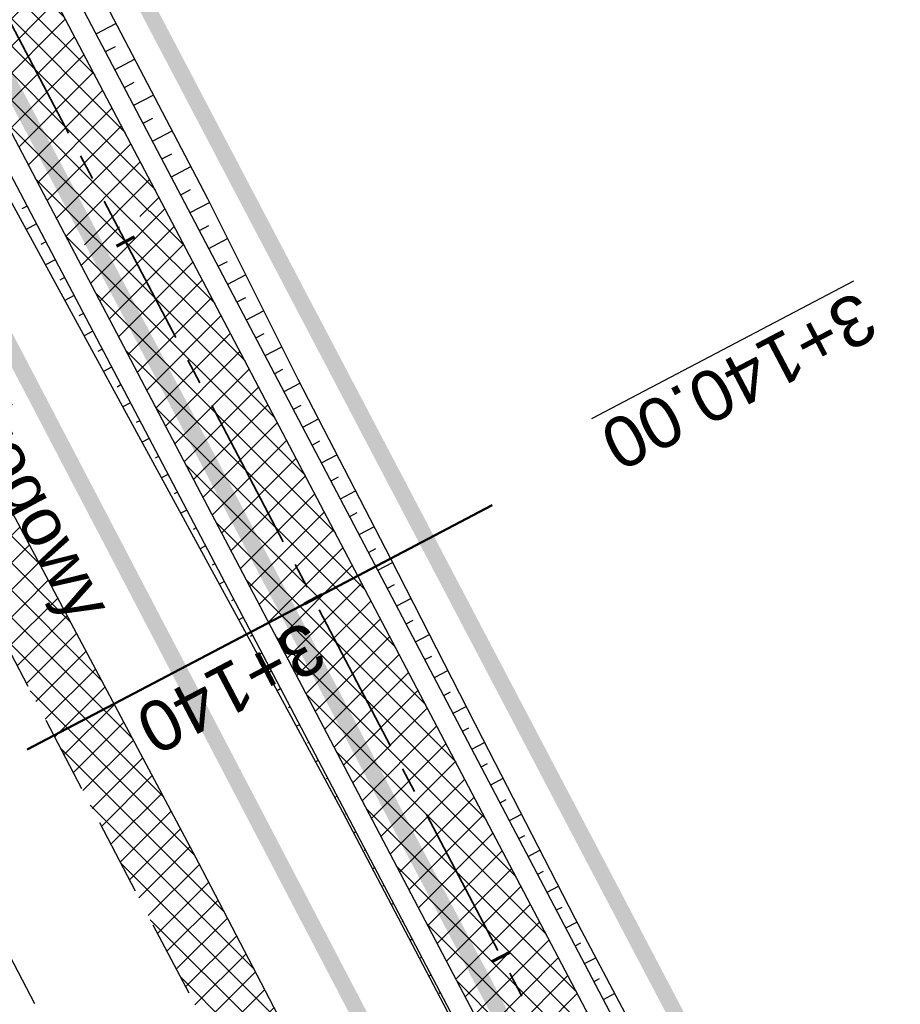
# Model space of a CAD drawing. Header units: metres. Extents: x 7529682 to 7533711, y 5721195 to 5727842.
# Tile 92 of 232: x 7531172 to 7531194, y 5725016 to 5725040. Entities that reach past the tile are written whole.
import ezdxf

# ---------------------------------------------------------------- set-up
doc = ezdxf.new("R2010")
doc.units = ezdxf.units.M
for name, pattern in [('817-dzialki-09-05-04$0$HIDDEN', [0.375, 0.25, -0.125]), ('ACAD_ISO05W100', [33, 24, -3, 0, -3, 0, -3]), ('CENTER', [50.800000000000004, 31.75, -6.35, 6.35, -6.35]), ('CENTER2', [28.575000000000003, 19.05, -3.175, 3.175, -3.175]), ('HIDDEN', [9.524999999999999, 6.35, -3.175])]:
    doc.linetypes.add(name, pattern=pattern)
for name, color, linetype in [('C-DROGI-SYTUACJA', 7, 'Continuous'), ('C-DROGI-SYTUACJA-ETYKIETY', 7, 'Continuous'), ('D-hatch-pobocza', 131, 'Continuous'), ('D-pobocza', 60, 'Continuous'), ('D-rowy', 160, 'Continuous'), ('D-skarpa', 2, 'Continuous'), ('D-skarpa-kreskowanie', 2, 'Continuous')]:
    doc.layers.add(name, color=color, linetype=linetype)
for name, color, linetype, lineweight, true_color in [('D-hatch-ciag-pieszo-rowerowy', 7, 'Continuous', 13, 0xff9f80), ('D-LR-etap-III', 7, '817-dzialki-09-05-04$0$HIDDEN', 50, 0x00008f), ('D-przekroje-pop', 7, 'Continuous', 50, 0x000099)]:
    doc.layers.add(name, color=color, linetype=linetype, lineweight=lineweight, true_color=true_color)
for name, color, linetype, lineweight in [('D-krawędzie', 3, 'Continuous', 30), ('D-obrzeża', 2, 'Continuous', 30), ('D-opisy', 2, 'Continuous', 30), ('D-oś', 10, 'CENTER', 30), ('D-pas-drogowy', 7, 'ACAD_ISO05W100', 50)]:
    doc.layers.add(name, color=color, linetype=linetype, lineweight=lineweight)
doc.layers.add('poprzeczki', color=7, linetype='Continuous', true_color=0x0000c7)
doc.styles.get("Standard").update_dxf_attribs({"font": 'arial.ttf'})
pattern_1 = [(45, (0, 0), (-0.3367596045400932, 0.3367596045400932), []), (135, (0, 0), (-0.3367596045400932, -0.3367596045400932), [])]

# ---------------------------------------------------------------- blocks, each defined once
blk = doc.blocks.new('AeccTickLine')
at = {"color": 0, "linetype": 'ByBlock', "lineweight": -2}
blk.add_line((0, 1), (-3.673819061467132e-16, -1), dxfattribs=at)

msp = doc.modelspace()

# ---------------------------------------------------------------- hatches: boundary and pattern name
at = {"layer": 'D-hatch-ciag-pieszo-rowerowy'}
h = msp.add_hatch(dxfattribs=at)
h.set_pattern_fill('ANSI37', color=256, scale=0.15, style=0)
h.set_pattern_definition(pattern_1)
h.paths.add_polyline_path([(7531169.100428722, 5725048.502816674), (7531168.869388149, 5725049.591883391), (7531167.638483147, 5725049.370742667), (7531167.914945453, 5725048.067569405, 0.06878949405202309), (7531170.704411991, 5725040.339745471), (7531173.776119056, 5725034.493482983), (7531174.890413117, 5725035.063838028), (7531171.889509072, 5725040.775727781, -0.06878254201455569)])
h.paths.add_polyline_path([(7531170.288801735, 5725048.924442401), (7531170.100293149, 5725049.813024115), (7531168.869388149, 5725049.591883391), (7531169.100428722, 5725048.502816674, 0.0687825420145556), (7531171.889509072, 5725040.775727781), (7531174.890413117, 5725035.063838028), (7531176.001662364, 5725035.632634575), (7531173.078268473, 5725041.196618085, -0.06878949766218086)])
h = msp.add_hatch(dxfattribs=at)
h.set_pattern_fill('ANSI37', color=256, scale=0.15, style=0)
h.set_pattern_definition([(45, (0.8853450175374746, 0.4649341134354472), (-0.3367596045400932, 0.3367596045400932), []), (135, (0.8853450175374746, 0.4649341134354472), (-0.3367596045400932, -0.3367596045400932), [])])
h.paths.add_polyline_path([(7531176.001662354, 5725035.63263457), (7531173.776119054, 5725034.493482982), (7531202.515371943, 5724979.795162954), (7531233.695975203, 5724920.949650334), (7531258.824090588, 5724873.473403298), (7531292.224994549, 5724809.507396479), (7531303.703463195, 5724787.477282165), (7531306.469608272, 5724787.578715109), (7531294.441068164, 5724810.664555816), (7531261.036940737, 5724874.63673589), (7531235.905024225, 5724922.120164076), (7531204.726462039, 5724980.961824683)])
at = {"layer": 'D-hatch-pobocza'}
h = msp.add_hatch(dxfattribs=at)
h.set_pattern_fill('ANSI37', color=256, scale=0.15, style=0)
h.set_pattern_definition(pattern_1)
h.paths.add_polyline_path([(7531224.12, 5724929.62), (7531213.15, 5724949.98), (7531200.73, 5724973.91), (7531188.83, 5724996.41), (7531176.889999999, 5725019.33), (7531166.91, 5725038.07), (7531158.980160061, 5725054.059290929), (7531158.14196267, 5725051.386259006), (7531167.380094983, 5725033.766927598), (7531197.164745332, 5724976.987689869), (7531228.151004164, 5724918.034426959), (7531253.152837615, 5724870.491119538), (7531286.7961686, 5724806.653565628), (7531296.234606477, 5724788.675232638), (7531298.77605959, 5724787.517560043), (7531278.139999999, 5724826.49), (7531263.88, 5724853.83), (7531259.009999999, 5724862.85), (7531247.509999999, 5724884.88), (7531235.21, 5724908.21)])

# ---------------------------------------------------------------- linework, layer by layer
at = {"layer": 'C-DROGI-SYTUACJA', "color": 10, "linetype": 'CENTER2', "lineweight": 35, "ltscale": 0.2}
msp.add_lwpolyline([(7531154.313313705, 5725078.4002911, -0.06893621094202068), (7531156.868938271, 5725074.829562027), (7531166.993104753, 5725055.549823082, -0.06873154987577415), (7531168.47910387, 5725051.431584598), (7531169.100428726, 5725048.502816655, 0.0687825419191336), (7531171.889509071, 5725040.775727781), (7531203.620916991, 5724980.378493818), (7531234.800499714, 5724921.534907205), (7531259.930515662, 5724874.055069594), (7531293.333031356, 5724810.085976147), (7531313.159872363, 5724772.033203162), (7531341.528881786, 5724719.923105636, -0.009023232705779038), (7531346.533284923, 5724710.322073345), (7531363.734853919, 5724675.815312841), (7531380.064961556, 5724644.822693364), (7531398.584264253, 5724609.362510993), (7531424.896642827, 5724559.228182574), (7531446.141834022, 5724518.960513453), (7531474.815809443, 5724464.451899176), (7531498.201389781, 5724419.897359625)], format="xyb", dxfattribs=at)
at = {"layer": 'D-krawędzie', "linetype": 'HIDDEN', "ltscale": 0.3, "flags": 128}
msp.add_lwpolyline([(7530572.009999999, 5726166.06), (7530620.380949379, 5726072.761487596), (7530641.555222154, 5726032.007915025), (7530660.960861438, 5725995.070069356), (7530689.128213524, 5725941.540167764), (7530707.335918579, 5725907.031820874), (7530725.255781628, 5725873.092686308), (7530743.969545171, 5725837.653904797), (7530770.526708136, 5725787.119408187), (7530787.864146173, 5725754.266918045), (7530809.897571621, 5725712.541613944), (7530824.739035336, 5725684.389287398), (7530840.856259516, 5725653.693092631), (7530860.675070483, 5725616.154465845), (7530865.283000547, 5725607.394015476), (7530878.050274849, 5725583.079962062), (7530918.171722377, 5725507.178125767), (7530950.162943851, 5725446.305402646), (7530993.419108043, 5725364.264712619), (7531022.766433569, 5725308.719304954), (7531053.80955549, 5725249.872416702), (7531081.165622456, 5725197.874670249), (7531103.902359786, 5725154.540603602), (7531128.123220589, 5725108.448161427), (7531149.3, 5725068.249999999), (7531167.380094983, 5725033.766927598), (7531197.164745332, 5724976.987689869), (7531228.151004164, 5724918.034426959), (7531253.152837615, 5724870.491119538), (7531286.7961686, 5724806.653565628), (7531306.739858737, 5724768.664832), (7531335.094443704, 5724714.652299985), (7531357.3191504, 5724672.438740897), (7531373.644908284, 5724641.454376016), (7531392.161870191, 5724605.998675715), (7531418.480331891, 5724555.852756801), (7531439.726902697, 5724515.582472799), (7531468.399107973, 5724461.077223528), (7531491.782023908, 5724416.527754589), (7531531.990296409, 5724339.832565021), (7531557.226635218, 5724291.658956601), (7531569.851546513, 5724267.577443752), (7531591.375556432, 5724226.547822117), (7531610.003879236, 5724191.103071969), (7531616.882991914, 5724177.998849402), (7531629.984986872, 5724153.025496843), (7531641.006768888, 5724132.021778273), (7531664.906257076, 5724087.616922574), (7531677.64401952, 5724064.785715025), (7531683.112433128, 5724054.988140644), (7531686.752875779, 5724048.180044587), (7531695.447538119, 5724031.696667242), (7531703.748818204, 5724015.917210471), (7531709.214143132, 5724005.513965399), (7531719.388607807, 5723986.14687362), (7531726.295217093, 5723973.000144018), (7531732.740794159, 5723960.735633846), (7531735.13, 5723956.19)], dxfattribs=at)
at = {"layer": 'D-LR-etap-III', "ltscale": 10, "flags": 128}
msp.add_lwpolyline([(7531750.474471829, 5723895.103125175, 0.4, 0.4, 0), (7531750.505, 5723895.13, 0.4, 0.4, 0), (7531682.71, 5724022.92, 0.4, 0.4, 0), (7531619.177023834, 5724147.203692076, 0.4, 0.4, 0), (7531592.308960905, 5724198.48863389, 0.4, 0.4, 0), (7531553.263875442, 5724272.918564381, 0.4, 0.4, 0), (7531504.019999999, 5724366.79, 0.4, 0.4, 0), (7531482.09, 5724407.62, 0.4, 0.4, 0), (7531412.350402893, 5724541.182759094, 0.4, 0.4, 0), (7531388.463669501, 5724586.929768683, 0.4, 0.4, 0), (7531345.12, 5724669.94, 0.4, 0.4, 0), (7531127.66, 5725081.67, 0.4, 0.4, 0), (7531059.253139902, 5725211.040795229, 0.4, 0.4, 0), (7531008.007244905, 5725307.953830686, 0.4, 0.4, 0), (7530964.181635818, 5725390.835555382, 0.4, 0.4, 0), (7530914.557354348, 5725484.683561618, 0.4, 0.4, 0), (7530865.243241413, 5725577.493975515, 0.4, 0.4, 0), (7530840.085257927, 5725624.058651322, 0.4, 0.4, 0), (7530802.559525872, 5725694.924584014, 0.4, 0.4, 0), (7530755.54, 5725787.51, 0.4, 0.4, 0), (7530708.717810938, 5725876.303221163, 0.4, 0.4, 0), (7530695.12, 5725902.09, 0.4, 0.4, 0), (7530642.91397006, 5726001.07839487, 0.4, 0.4, 0), (7530634.934723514, 5726016.146615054, 0.4, 0.4, 0), (7530610.820000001, 5726061.929999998, 0.4, 0.4, 0), (7530610.820000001, 5726061.929999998, 0.4, 0.4, 0), (7530607.21, 5726063.51, 0.4, 0.4, 0), (7530597.42, 5726080.68, 0.4, 0.4, 0), (7530591.16, 5726088.44, 0.4, 0.4, 0), (7530581.28, 5726107.21, 0.4, 0.4, 0), (7530571.29, 5726130.56, 0.4, 0.4, 0), (7530549.554994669, 5726171.527317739, 0.4, 0.4, 0), (7530531.014309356, 5726206.473807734, 0.4, 0.4, 0), (7530516.461208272, 5726236.016618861, 0.4, 0.4, 0), (7530500.798929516, 5726266.141265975, 0.4, 0.4, 0), (7530491.349999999, 5726283.94, 0.4, 0.4, 0), (7530482.4, 5726303.41, 0.4, 0.4, 0), (7530482.4, 5726303.41, 0.4, 0.4, 0), (7530450.41, 5726357.28, 0.4, 0.4, 0), (7530397.759396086, 5726458.499907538, 0.4, 0.4, 0), (7530334.707815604, 5726583.664702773, 0.4, 0.4, 0), (7530303.939274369, 5726645.167943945, 0.4, 0.4, 0), (7530300.509779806, 5726651.777515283, 0.4, 0.4, 0), (7530289.213532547, 5726671.966724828, 0.4, 0.4, 0), (7530281.54, 5726685.57, 0.4, 0.4, 0), (7530261.37085633, 5726724.163374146, 0.4, 0.4, 0), (7530254.03, 5726738.21, 0.4, 0.4, 0), (7530197.219999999, 5726845.06, 0.4, 0.4, 0), (7530194.71, 5726849.15, 0.4, 0.4, 0), (7530195.92, 5726850.75, 0.4, 0.4, 0), (7530170.546669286, 5726892.961489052, 0.4, 0.4, 0), (7530143.174718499, 5726945.065838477, 0.4, 0.4, 0), (7530105.059999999, 5727018.32, 0.4, 0.4, 0), (7530100.059999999, 5727027.16, 0.4, 0.4, 0), (7530062.318670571, 5727099.625398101, 0.4, 0.4, 0), (7530015.378537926, 5727189.420463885, 0.4, 0.4, 0), (7529983.207960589, 5727250.206596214, 0.4, 0.4, 0), (7529953.284293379, 5727306.74720398, 0.4, 0.4, 0), (7529900.67053443, 5727406.15903814, 0.4, 0.4, 0), (7529890.630239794, 5727425.131178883, 0.4, 0.4, 0), (7529875.155383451, 5727454.426350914, 0.4, 0.4, 0), (7529857.560096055, 5727487.787346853, 0.4, 0.4, 0), (7529835.194401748, 5727530.19312405, 0.4, 0.4, 0), (7529811.740544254, 5727574.662079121, 0.4, 0.4, 0), (7529792.101859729, 5727611.922638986, 0.4, 0.4, 0), (7529768.066117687, 5727657.469613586, 0.4, 0.4, 0), (7529755.210566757, 5727682.131373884, 0.4, 0.4, 0), (7529753.309999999, 5727681.13, 0.4, 0.4, 0), (7529739.21, 5727707.77, 0.4, 0.4, 0), (7529735.394745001, 5727711.251990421, 0.4, 0.4, 0), (7529725.42, 5727730.2, 0.4, 0.4, 0), (7529723.55, 5727729.88, 0.4, 0.4, 0), (7529695.566668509, 5727782.932080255, 0.4, 0.4, 0), (7529717.67971874, 5727794.024357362, 0.4, 0.4, 0), (7529736.274870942, 5727758.647400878, 0.4, 0.4, 0), (7529736.274870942, 5727758.647400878, 0.4, 0.4, 0), (7529744.511003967, 5727750.406106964, 0.4, 0.4, 0), (7529744.511003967, 5727750.406106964, 0.4, 0.4, 0), (7529750.282568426, 5727738.549848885, 0.4, 0.4, 0), (7529777.108510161, 5727687.569424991, 0.4, 0.4, 0), (7529796.51537536, 5727651.329932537, 0.4, 0.4, 0), (7529814.937945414, 5727616.793170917, 0.4, 0.4, 0), (7529839.006722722, 5727572.303976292, 0.4, 0.4, 0), (7529860.617626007, 5727532.509108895, 0.4, 0.4, 0), (7529882.348967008, 5727491.504261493, 0.4, 0.4, 0), (7529904.865139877, 5727449.096370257, 0.4, 0.4, 0), (7529920.747384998, 5727418.884773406, 0.4, 0.4, 0), (7529946.676504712, 5727368.547487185, 0.4, 0.4, 0), (7529972.024701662, 5727320.573310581, 0.4, 0.4, 0), (7529987.740014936, 5727290.153392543, 0.4, 0.4, 0), (7529996.497385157, 5727273.661630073, 0.4, 0.4, 0), (7530017.541471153, 5727234.202689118, 0.4, 0.4, 0), (7530033.053657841, 5727204.864166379, 0.4, 0.4, 0), (7530051.622983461, 5727170.222745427, 0.4, 0.4, 0), (7530069.276612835, 5727137.015751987, 0.4, 0.4, 0), (7530089.385386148, 5727097.533639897, 0.4, 0.4, 0), (7530109.712512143, 5727060.746615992, 0.4, 0.4, 0), (7530136.769722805, 5727011.640131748, 0.4, 0.4, 0), (7530162.446686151, 5726962.743777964, 0.4, 0.4, 0), (7530187.674104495, 5726916.992101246, 0.4, 0.4, 0), (7530207.820739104, 5726879.335323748, 0.4, 0.4, 0), (7530230.625609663, 5726834.518686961, 0.4, 0.4, 0), (7530262.288093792, 5726776.61832811, 0.4, 0.4, 0), (7530277.509672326, 5726760.213143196, 0.4, 0.4, 0), (7530286.036865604, 5726744.106684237, 0.4, 0.4, 0), (7530288.097472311, 5726735.884066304, 0.4, 0.4, 0), (7530290.393870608, 5726725.046963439, 0.4, 0.4, 0), (7530296.17664807, 5726713.582980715, 0.4, 0.4, 0), (7530302.726195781, 5726701.18226779, 0.4, 0.4, 0), (7530325.685047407, 5726657.466383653, 0.4, 0.4, 0), (7530343.243978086, 5726623.648592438, 0.4, 0.4, 0), (7530360.229820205, 5726591.746871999, 0.4, 0.4, 0), (7530383.20855044, 5726548.059469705, 0.4, 0.4, 0), (7530406.017875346, 5726503.605514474, 0.4, 0.4, 0), (7530427.464919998, 5726462.620289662, 0.4, 0.4, 0), (7530447.9278544, 5726424.388014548, 0.4, 0.4, 0), (7530471.126878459, 5726379.920667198, 0.4, 0.4, 0), (7530490.501003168, 5726343.033350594, 0.4, 0.4, 0), (7530509.499458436, 5726306.733076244, 0.4, 0.4, 0), (7530529.890269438, 5726267.244072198, 0.4, 0.4, 0), (7530543.852446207, 5726238.990319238, 0.4, 0.4, 0), (7530554.808897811, 5726218.943990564, 0.4, 0.4, 0), (7530559.027108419, 5726212.223286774, 0.4, 0.4, 0), (7530563.060988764, 5726206.409670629, 0.4, 0.4, 0), (7530566.93354971, 5726200.463543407, 0.4, 0.4, 0), (7530569.771022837, 5726194.901501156, 0.4, 0.4, 0), (7530571.47319415, 5726191.282350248, 0.4, 0.4, 0), (7530572.839142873, 5726188.024533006, 0.4, 0.4, 0), (7530575.295071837, 5726182.034664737, 0.4, 0.4, 0), (7530579.736851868, 5726173.306070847, 0.4, 0.4, 0), (7530583.3, 5726167.41, 0.4, 0.4, 0), (7530593.4, 5726163.33, 0.4, 0.4, 0), (7530598.618375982, 5726155.264489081, 0.4, 0.4, 0), (7530608.258304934, 5726140.497132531, 0.4, 0.4, 0), (7530603.269999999, 5726136.83, 0.4, 0.4, 0), (7530606.53, 5726131.84, 0.4, 0.4, 0), (7530604.239057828, 5726124.21679044, 0.4, 0.4, 0), (7530605.847136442, 5726121.630127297, 0.4, 0.4, 0), (7530608.971611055, 5726116.164124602, 0.4, 0.4, 0), (7530618.114293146, 5726097.791111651, 0.4, 0.4, 0), (7530651.213125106, 5726034.959524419, 0.4, 0.4, 0), (7530670.243741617, 5725998.61095082, 0.4, 0.4, 0), (7530698.075474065, 5725945.952624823, 0.4, 0.4, 0), (7530716.505955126, 5725911.3051464, 0.4, 0.4, 0), (7530735.223454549, 5725875.667401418, 0.4, 0.4, 0), (7530752.504235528, 5725842.154920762, 0.4, 0.4, 0), (7530778.310652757, 5725793.501254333, 0.4, 0.4, 0), (7530797.499961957, 5725756.381811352, 0.4, 0.4, 0), (7530812.518974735, 5725728.28874362, 0.4, 0.4, 0), (7530820.039295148, 5725713.160404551, 0.4, 0.4, 0), (7530822.422446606, 5725710.193574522, 0.4, 0.4, 0), (7530833.154893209, 5725688.800634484, 0.4, 0.4, 0), (7530849.629354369, 5725656.158601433, 0.4, 0.4, 0), (7530867.98290276, 5725621.963939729, 0.4, 0.4, 0), (7530872.629809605, 5725612.88760475, 0.4, 0.4, 0), (7530880.354488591, 5725597.594500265, 0.4, 0.4, 0), (7530883.839446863, 5725593.389159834, 0.4, 0.4, 0), (7530891.782113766, 5725587.763349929, 0.4, 0.4, 0), (7530895.038670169, 5725584.280746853, 0.4, 0.4, 0), (7530897.033644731, 5725580.941110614, 0.4, 0.4, 0), (7530900.951646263, 5725579.945856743, 0.4, 0.4, 0), (7530904.80970798, 5725571.977328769, 0.4, 0.4, 0), (7530903.682362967, 5725568.566434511, 0.4, 0.4, 0), (7530908.900614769, 5725558.844845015, 0.4, 0.4, 0), (7530910.252030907, 5725545.671606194, 0.4, 0.4, 0), (7530912.872986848, 5725538.645543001, 0.4, 0.4, 0), (7530945.278171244, 5725478.464284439, 0.4, 0.4, 0), (7530959.692318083, 5725450.24628822, 0.4, 0.4, 0), (7531002.82670893, 5725368.192370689, 0.4, 0.4, 0), (7531044.703532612, 5725290.314293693, 0.4, 0.4, 0), (7531064.098839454, 5725253.212562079, 0.4, 0.4, 0), (7531083.010253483, 5725216.677517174, 0.4, 0.4, 0), (7531113.013137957, 5725158.465613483, 0.4, 0.4, 0), (7531137.364304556, 5725113.07076138, 0.4, 0.4, 0), (7531150.830830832, 5725086.711759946, 0.4, 0.4, 0), (7531159.745663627, 5725076.640848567, 0.4, 0.4, 0), (7531166.309999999, 5725074.58, 0.4, 0.4, 0), (7531172.29, 5725062.58, 0.4, 0.4, 0), (7531170.589828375, 5725055.605912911, 0.4, 0.4, 0), (7531173.732823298, 5725044.080706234, 0.4, 0.4, 0), (7531215.342008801, 5724964.859648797, 0.4, 0.4, 0), (7531238.054496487, 5724921.684649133, 0.4, 0.4, 0), (7531262.389821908, 5724875.282876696, 0.4, 0.4, 0), (7531295.587160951, 5724811.265731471, 0.4, 0.4, 0), (7531348.487908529, 5724712.362812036, 0.4, 0.4, 0), (7531363.740817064, 5724682.68394264, 0.4, 0.4, 0), (7531366.986905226, 5724675.865317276, 0.4, 0.4, 0), (7531382.541261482, 5724646.110625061, 0.4, 0.4, 0), (7531401.299165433, 5724610.874551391, 0.4, 0.4, 0), (7531428.964837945, 5724558.862274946, 0.4, 0.4, 0), (7531449.111202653, 5724520.397801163, 0.4, 0.4, 0), (7531477.292992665, 5724465.831467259, 0.4, 0.4, 0), (7531500.996290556, 5724421.112506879, 0.4, 0.4, 0), (7531512.121834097, 5724400.549045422, 0.4, 0.4, 0), (7531513.78163794, 5724396.757451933, 0.4, 0.4, 0), (7531526.32, 5724379.39, 0.4, 0.4, 0), (7531566.783642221, 5724302.73628205, 0.4, 0.4, 0), (7531578.579156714, 5724282.774819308, 0.4, 0.4, 0), (7531584.232619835, 5724273.111246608, 0.4, 0.4, 0), (7531590.109283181, 5724263.508189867, 0.4, 0.4, 0), (7531593.027899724, 5724258.771479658, 0.4, 0.4, 0), (7531595.711841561, 5724254.226824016, 0.4, 0.4, 0), (7531601.659976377, 5724243.898197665, 0.4, 0.4, 0), (7531606.097733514, 5724235.986407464, 0.4, 0.4, 0), (7531609.382207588, 5724230.799061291, 0.4, 0.4, 0), (7531611.580260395, 5724227.671180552, 0.4, 0.4, 0), (7531612.707802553, 5724225.86410867, 0.4, 0.4, 0), (7531618.665224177, 5724214.480919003, 0.4, 0.4, 0), (7531619.885522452, 5724212.333950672, 0.4, 0.4, 0), (7531620.931818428, 5724210.787064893, 0.4, 0.4, 0), (7531623.518605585, 5724207.111542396, 0.4, 0.4, 0), (7531626.143926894, 5724203.61306897, 0.4, 0.4, 0), (7531632.022984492, 5724196.485954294, 0.4, 0.4, 0), (7531653.949089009, 5724152.617641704, 0.4, 0.4, 0), (7531656.750690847, 5724143.103797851, 0.4, 0.4, 0), (7531659.61440691, 5724133.254504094, 0.4, 0.4, 0), (7531661.627147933, 5724128.646047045, 0.4, 0.4, 0.01093811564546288), (7531674.314987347, 5724101.43546424, 0.4, 0.4, 0), (7531685.137626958, 5724081.408252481, 0.4, 0.4, 0), (7531692.159945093, 5724066.277333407, 0.4, 0.4, 0), (7531699.662164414, 5724051.388120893, 0.4, 0.4, 0), (7531704.480624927, 5724040.808561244, 0.4, 0.4, 0), (7531704.480624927, 5724040.808561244, 0.4, 0.4, 0), (7531704.401251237, 5724037.368913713, 0.4, 0.4, 0), (7531720.383609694, 5724003.441317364, 0.4, 0.4, 0), (7531728.79890528, 5723986.206298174, 0.4, 0.4, 0), (7531733.237926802, 5723977.192631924, 0.4, 0.4, 0), (7531736.750027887, 5723969.505210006, 0.4, 0.4, 0), (7531737.336143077, 5723968.518916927, 0.4, 0.4, 0), (7531738.285051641, 5723967.699360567, 0.4, 0.4, 0), (7531742.180915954, 5723962.346428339, 0.4, 0.4, 0), (7531744.286141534, 5723958.615526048, 0.4, 0.4, 0), (7531755.393260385, 5723944.192617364, 0.4, 0.4, 0), (7531758.69, 5723936.76, 0.4, 0.4, 0), (7531780.08, 5723929.25, 0.4, 0.4, 0), (7531792.611989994, 5723906.337708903, 0.4, 0.4, 0), (7531792.611989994, 5723906.337708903, 0.4, 0.4, 0), (7531756.962094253, 5723883.055323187, 0.4, 0.4, 0), (7531750.46, 5723895.130000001, 0.4, 0.4, 0), (7531750.46, 5723895.130000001, 0, 0, 0)], format="xyseb", dxfattribs=at)
at = {"layer": 'D-obrzeża'}
for points in [[(7531306.469608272, 5724787.578715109), (7531294.441068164, 5724810.664555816), (7531261.036940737, 5724874.63673589), (7531235.905024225, 5724922.120164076), (7531204.726462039, 5724980.961824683), (7531173.078268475, 5725041.196618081, -0.06878949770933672), (7531170.288801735, 5725048.924442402), (7531169.644367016, 5725051.962144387, 0.06857369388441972), (7531168.255622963, 5725055.814645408), (7531166.709236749, 5725058.763974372, -0.2909904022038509), (7531166.888084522, 5725060.902702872), (7531168.105220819, 5725062.504529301)], [(7531162.547399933, 5725061.317843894), (7531165.881540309, 5725054.958839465, -0.06857369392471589), (7531167.270284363, 5725051.106338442), (7531167.914945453, 5725048.067569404, 0.06878949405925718), (7531170.704411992, 5725040.339745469), (7531202.515371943, 5724979.795162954), (7531233.695975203, 5724920.949650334), (7531258.824090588, 5724873.473403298), (7531292.224994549, 5724809.507396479), (7531312.052212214, 5724771.453899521), (7531340.423454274, 5724719.339022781, -0.009020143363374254), (7531345.426151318, 5724709.741280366), (7531362.628782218, 5724675.232985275), (7531378.958019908, 5724644.242016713), (7531397.476854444, 5724608.78273076), (7531423.790449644, 5724558.646084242), (7531445.035916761, 5724518.377892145), (7531473.709538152, 5724463.869950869), (7531497.094585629, 5724419.316425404), (7531505.905040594, 5724402.510940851, -0.03317121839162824), (7531508.586352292, 5724396.450655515), (7531511.248060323, 5724389.164100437)]]:
    msp.add_lwpolyline(points, format="xyb", dxfattribs=at)
at = {"layer": 'D-oś', "ltscale": 0.1}
msp.add_lwpolyline([(7531488.682972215, 5724414.901138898), (7531465.30154836, 5724459.447768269), (7531436.630334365, 5724513.951133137), (7531415.382990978, 5724554.222881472), (7531389.061122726, 5724604.375291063), (7531370.54547166, 5724639.828481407), (7531354.22214964, 5724670.808223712), (7531331.99647235, 5724713.023626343), (7531303.640952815, 5724767.037938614), (7531283.698553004, 5724805.024214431), (7531250.055061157, 5724868.862076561), (7531225.052886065, 5724916.406033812), (7531194.065303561, 5724975.361817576), (7531164.280332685, 5725032.141666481), (7531146.201824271, 5725066.621712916), (7531125.025790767, 5725106.818458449), (7531100.803065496, 5725152.914450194), (7531078.067230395, 5725196.24679728), (7531050.712974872, 5725248.241100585), (7531019.671816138, 5725307.084268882), (7530990.323090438, 5725362.632329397), (7530947.065833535, 5725444.675091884), (7530915.075467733, 5725505.546186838), (7530874.953735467, 5725581.448561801)], dxfattribs=at)
at = {"layer": 'D-pas-drogowy', "ltscale": 0.2, "flags": 128}
msp.add_lwpolyline([(7531633.018560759, 5724182.834272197, 0.4, 0.4, 0), (7531617.558899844, 5724211.608162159, 0.4, 0.4, 0), (7531566.783642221, 5724302.73628205, 0.4, 0.4, 0), (7531538.419082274, 5724356.469679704, 0.4, 0.4, 0), (7531526.32, 5724379.39, 0.4, 0.4, 0), (7531516.102085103, 5724393.607319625, 0.4, 0.4, 0.001485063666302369), (7531513.78037409, 5724396.837773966, 0.4, 0.4, 0), (7531501.87, 5724413.41, 0.4, 0.4, 0), (7531474.926107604, 5724464.507896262, 0.4, 0.4, 0), (7531446.200436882, 5724518.992313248, 0.4, 0.4, 0), (7531424.962185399, 5724559.262257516, 0.4, 0.4, 0), (7531398.444460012, 5724609.565801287, 0.4, 0.4, 0), (7531379.647455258, 5724645.216004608, 0.4, 0.4, 0), (7531365.23, 5724672.56, 0.4, 0.4, 0), (7531341.305752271, 5724717.915356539, 0.4, 0.4, 0), (7531312.899996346, 5724771.788898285, 0.4, 0.4, 0), (7531292.590923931, 5724810.306502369, 0.4, 0.4, 0), (7531259.391619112, 5724873.271351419, 0.4, 0.4, 0), (7531233.740401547, 5724921.922582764, 0.4, 0.4, 0), (7531203.072738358, 5724980.092044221, 0.4, 0.4, 0), (7531173.471398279, 5725036.225177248, 0.4, 0.4, 0), (7531168.269999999, 5725046.09, 0.4, 0.4, 0), (7531172.29, 5725062.58, 0.4, 0.4, 0), (7531166.309999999, 5725074.58, 0.4, 0.4, 0), (7531150.32, 5725079.6, 0.4, 0.4, 0), (7531141.5, 5725096.43, 0.4, 0.4, 0), (7531109.311735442, 5725157.814415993, 0.4, 0.4, 0), (7531086.641300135, 5725201.047918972, 0.4, 0.4, 0), (7531059.198258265, 5725253.383662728, 0.4, 0.4, 0), (7531028.206828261, 5725312.48946212, 0.4, 0.4, 0), (7530999.104694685, 5725367.990143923, 0.4, 0.4, 0), (7530956.247527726, 5725449.724815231, 0.4, 0.4, 0), (7530924.397774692, 5725510.463768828, 0.4, 0.4, 0), (7530897.509999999, 5725561.74, 0.4, 0.4, 0), (7530894.46, 5725566.14, 0.4, 0.4, 0), (7530892.16, 5725570.49, 0.4, 0.4, 0), (7530869.362688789, 5725613.307018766, 0.4, 0.4, 0), (7530861.693971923, 5725627.704613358, 0.4, 0.4, 0), (7530852.74, 5725644.52, 0.4, 0.4, 0), (7530831.509999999, 5725684.2, 0.4, 0.4, 0), (7530811.13, 5725722.52, 0.4, 0.4, 0), (7530792.3476413, 5725757.940652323, 0.4, 0.4, 0), (7530768.03, 5725803.8, 0.4, 0.4, 0), (7530748.768542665, 5725840.178507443, 0.4, 0.4, 0), (7530727.7, 5725879.97, 0.4, 0.4, 0), (7530712.0981582, 5725909.54523909, 0.4, 0.4, 0), (7530693.644105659, 5725944.645156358, 0.4, 0.4, 0), (7530665.702224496, 5725997.538976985, 0.4, 0.4, 0), (7530641.759999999, 5726042.88, 0.4, 0.4, 0), (7530616.5, 5726091.48, 0.4, 0.4, 0), (7530604.628439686, 5726114.319880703, 0.4, 0.4, -0.007762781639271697), (7530602.5, 5726118.43, 0.4, 0.4, 0), (7530603.992037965, 5726123.394821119, 0.4, 0.4, 0), (7530606.53, 5726131.84, 0.4, 0.4, 0), (7530603.269999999, 5726136.83, 0.4, 0.4, 0), (7530593.775620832, 5726151.368713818, 0.4, 0.4, 0), (7530590.202637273, 5726156.84001263, 0.4, 0.4, 0), (7530583.3, 5726167.41, 0.4, 0.4, 0), (7530580.578343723, 5726170.427567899, 0.4, 0.4, 0), (7530575.849999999, 5726175.67, 0.4, 0.4, 0), (7530569.009999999, 5726186.66, 0.4, 0.4, 0), (7530562.555322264, 5726199.189409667, 0.4, 0.4, 0), (7530555.67, 5726211.39, 0.4, 0.4, 0), (7530548.29, 5726224.23, 0.4, 0.4, 0), (7530540.58, 5726237.71, 0.4, 0.4, 0), (7530532.679999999, 5726252.65, 0.4, 0.4, 0), (7530524.059999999, 5726269.35, 0.4, 0.4, 0), (7530502.82, 5726309.91, 0.4, 0.4, 0), (7530488.83, 5726336.63, 0.4, 0.4, 0), (7530466.03, 5726380.16, 0.4, 0.4, 0), (7530438.469999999, 5726432.77, 0.4, 0.4, 0), (7530424.53, 5726459.09, 0.4, 0.4, 0), (7530401.63, 5726502.97, 0.4, 0.4, 0), (7530383.38, 5726538.06, 0.4, 0.4, 0), (7530353.969999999, 5726593.52, 0.4, 0.4, 0), (7530338.469999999, 5726622.74, 0.4, 0.4, 0), (7530322.009999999, 5726653.88, 0.4, 0.4, 0), (7530297.54, 5726700.33, 0.4, 0.4, 0), (7530287.38, 5726719.6, 0.4, 0.4, 0), (7530285.94993921, 5726722.315508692, 0.4, 0.4, 0), (7530280.259999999, 5726733.12, 0.4, 0.4, 0), (7530266.73, 5726758.74, 0.4, 0.4, 0), (7530260.42, 5726770.47, 0.4, 0.4, 0), (7530253.25, 5726783.82, 0.4, 0.4, 0), (7530244.95, 5726799.33, 0.4, 0.4, 0), (7530239.389999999, 5726808.49, 0.4, 0.4, 0), (7530238.29, 5726807.9, 0.4, 0.4, 0), (7530218.11, 5726850.67, 0.4, 0.4, 0), (7530175.906646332, 5726928.168028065, 0.4, 0.4, 0), (7530096.679999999, 5727076.15, 0.4, 0.4, 0), (7530094.679999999, 5727079.89, 0.4, 0.4, 0), (7530064.59693469, 5727135.522637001, 0.4, 0.4, 0), (7530046.730970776, 5727168.8921561, 0.4, 0.4, 0), (7530025.803045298, 5727208.461374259, 0.4, 0.4, 0), (7530012.846501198, 5727232.979315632, 0.4, 0.4, 0), (7529994.15, 5727268.45, 0.4, 0.4, 0), (7529981.670868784, 5727291.93018666, 0.4, 0.4, 0), (7529949.889999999, 5727351.73, 0.4, 0.4, 0), (7529924.75, 5727399.03, 0.4, 0.4, 0), (7529915.515824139, 5727417.099754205, 0.4, 0.4, 0), (7529885.83, 5727475.19, 0.4, 0.4, 0), (7529862.559999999, 5727519.97, 0.4, 0.4, 0), (7529852.984923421, 5727538.191086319, 0.4, 0.4, 0), (7529836.513084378, 5727569.51130111, 0.4, 0.4, 0), (7529815.36890814, 5727609.140983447, 0.4, 0.4, 0), (7529792.795203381, 5727651.247499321, 0.4, 0.4, 0), (7529774.199114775, 5727685.858348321, 0.4, 0.4, 0), (7529746.966026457, 5727736.059440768, 0.4, 0.4, 0), (7529733.92, 5727757.62, 0.4, 0.4, 0), (7529708.607472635, 5727806.388536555, 0.4, 0.4, 0), (7529688.491967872, 5727796.344621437, 0.4, 0.4, 0), (7529723.55, 5727729.88, 0.4, 0.4, 0), (7529725.42, 5727730.2, 0.4, 0.4, 0), (7529735.38, 5727711.28, 0.4, 0.4, 0), (7529739.21, 5727707.77, 0.4, 0.4, 0), (7529753.309999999, 5727681.13, 0.4, 0.4, 0), (7529755.178396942, 5727682.114424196, 0.4, 0.4, 0), (7529792.101859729, 5727611.922638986, 0.4, 0.4, 0), (7529811.740544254, 5727574.662079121, 0.4, 0.4, 0), (7529835.194401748, 5727530.19312405, 0.4, 0.4, 0), (7529857.560096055, 5727487.787346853, 0.4, 0.4, 0), (7529875.155383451, 5727454.426350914, 0.4, 0.4, 0), (7529890.630239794, 5727425.131178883, 0.4, 0.4, 0), (7529900.67053443, 5727406.15903814, 0.4, 0.4, 0), (7529953.284293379, 5727306.74720398, 0.4, 0.4, 0), (7529983.207960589, 5727250.206596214, 0.4, 0.4, 0), (7530015.378537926, 5727189.420463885, 0.4, 0.4, 0), (7530062.318670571, 5727099.625398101, 0.4, 0.4, 0), (7530100.059999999, 5727027.16, 0.4, 0.4, 0), (7530105.059999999, 5727018.32, 0.4, 0.4, 0), (7530143.174718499, 5726945.065838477, 0.4, 0.4, 0), (7530170.546669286, 5726892.961489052, 0.4, 0.4, 0), (7530195.92, 5726850.75, 0.4, 0.4, 0), (7530194.71, 5726849.15, 0.4, 0.4, 0), (7530197.219999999, 5726845.06, 0.4, 0.4, 0), (7530254.03, 5726738.21, 0.4, 0.4, 0), (7530261.37085633, 5726724.163374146, 0.4, 0.4, 0), (7530281.54, 5726685.57, 0.4, 0.4, 0), (7530289.213532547, 5726671.966724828, 0.4, 0.4, 0), (7530300.509779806, 5726651.777515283, 0.4, 0.4, 0), (7530303.939274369, 5726645.167943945, 0.4, 0.4, 0), (7530334.707815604, 5726583.664702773, 0.4, 0.4, 0), (7530397.759396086, 5726458.499907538, 0.4, 0.4, 0), (7530450.41, 5726357.28, 0.4, 0.4, 0), (7530482.4, 5726303.41, 0.4, 0.4, 0), (7530483.687990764, 5726301.003383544, 0.4, 0.4, 0), (7530491.349999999, 5726283.94, 0.4, 0.4, 0), (7530512.67, 5726243.78, 0.4, 0.4, 0), (7530529.429999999, 5726209.46, 0.4, 0.4, 0), (7530571.29, 5726130.56, 0.4, 0.4, 0), (7530581.28, 5726107.21, 0.4, 0.4, 0), (7530591.16, 5726088.44, 0.4, 0.4, 0), (7530597.42, 5726080.68, 0.4, 0.4, 0), (7530607.21, 5726063.51, 0.4, 0.4, 0), (7530610.820000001, 5726061.929999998, 0.4, 0.4, 0), (7530634.934723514, 5726016.146615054, 0.4, 0.4, 0), (7530642.91397006, 5726001.07839487, 0.4, 0.4, 0), (7530695.12, 5725902.09, 0.4, 0.4, 0), (7530708.717810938, 5725876.303221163, 0.4, 0.4, 0), (7530755.54, 5725787.51, 0.4, 0.4, 0), (7530802.559525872, 5725694.924584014, 0.4, 0.4, 0), (7530840.085257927, 5725624.058651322, 0.4, 0.4, 0), (7530865.243241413, 5725577.493975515, 0.4, 0.4, 0), (7530914.557354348, 5725484.683561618, 0.4, 0.4, 0), (7530964.181635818, 5725390.835555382, 0.4, 0.4, 0), (7531008.007244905, 5725307.953830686, 0.4, 0.4, 0), (7531059.253139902, 5725211.040795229, 0.4, 0.4, 0), (7531127.66, 5725081.67, 0.4, 0.4, 0), (7531345.12, 5724669.94, 0.4, 0.4, 0), (7531388.463669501, 5724586.929768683, 0.4, 0.4, 0), (7531412.350402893, 5724541.182759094, 0.4, 0.4, 0), (7531482.09, 5724407.62, 0.4, 0.4, 0), (7531504.019999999, 5724366.79, 0.4, 0.4, 0), (7531519.374444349, 5724337.520497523, 0.4, 0.4, 0), (7531563.748815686, 5724252.931583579, 0.4, 0.4, 0), (7531602.175111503, 5724179.681224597, 0.4, 0.4, 0), (7531619.177023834, 5724147.203692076, 0.4, 0.4, 0), (7531625.038493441, 5724135.63500206, 0.4, 0.4, 0), (7531656.796442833, 5724073.31633882, 0.4, 0.4, 0), (7531675.12, 5724037.36, 0.4, 0.4, 0), (7531682.71, 5724022.92, 0.4, 0.4, 0), (7531705.565196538, 5723979.810545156, 0.4, 0.4, 0), (7531736.605941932, 5723921.261514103, 0.4, 0.4, 0), (7531750.46, 5723895.130000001, 0.4, 0.4, 0), (7531740.769999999, 5723886.56, 0.4, 0.4, 0), (7531732.86, 5723885, 0.4, 0.4, 0), (7531722.179999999, 5723887.77, 0.4, 0.4, 0), (7531729.87, 5723862.17, 0.4, 0.4, 0), (7531742.92, 5723861.93, 0.4, 0.4, 0), (7531763.71, 5723859.52, 0.4, 0.4, 0), (7531768.42, 5723854.12, 0.4, 0.4, 0), (7531787.42, 5723817.97, 0.4, 0.4, 0), (7531795.57, 5723809.82, 0.4, 0.4, 0), (7531816.346897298, 5723819.850397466, 0.4, 0.4, 0), (7531816.346897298, 5723819.850397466, 0.4, 0.4, 0), (7531805.059999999, 5723843.23, 0.4, 0.4, 0), (7531803.61, 5723886.23, 0.4, 0.4, 0), (7531803.61, 5723886.23, 0.4, 0.4, 0), (7531780.08, 5723929.25, 0.4, 0.4, 0), (7531758.69, 5723936.76, 0.4, 0.4, 0), (7531749.3590272, 5723946.412126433, 0.4, 0.4, 0), (7531742.71, 5723953.29, 0.4, 0.4, 0), (7531735.177368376, 5723967.877529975, 0.4, 0.4, 0), (7531722.37, 5723992.68, 0.4, 0.4, 0), (7531705.041669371, 5724030.885563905, 0.4, 0.4, 0), (7531699.469999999, 5724043.17, 0.4, 0.4, 0), (7531692.69, 5724058.11, 0.4, 0.4, 0), (7531679.672010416, 5724084.016803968, 0.4, 0.4, 0), (7531674.55, 5724094.21, 0.4, 0.4, 0), (7531666.633166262, 5724114.002855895, 0.4, 0.4, 0), (7531649, 5724153.82, 0.4, 0.4, 0), (7531641.49, 5724149.34, 0.4, 0.4, 0), (7531626.04, 5724179.34, 0.4, 0.4, 0), (7531633.03, 5724182.84, 0, 0, 0)], format="xyseb", dxfattribs=at)
at = {"layer": 'D-pobocza'}
for points in [[(7531307.02283738, 5724787.599001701), (7531294.884488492, 5724810.895593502), (7531261.479510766, 5724874.86940241), (7531236.346942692, 5724922.354061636), (7531205.168680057, 5724981.195157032), (7531173.553039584, 5725041.367993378, -0.06878949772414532), (7531170.763572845, 5725049.095817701), (7531170.119183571, 5725052.133305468, 0.06857369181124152), (7531168.730439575, 5725055.985806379), (7531167.152059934, 5725058.996154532, -0.29099040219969), (7531167.286195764, 5725060.600200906), (7531168.706932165, 5725062.469977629)], [(7531162.211571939, 5725060.88159827), (7531165.406723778, 5725054.787678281, -0.06857369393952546), (7531166.795467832, 5725050.935177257), (7531167.440174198, 5725047.896194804, 0.06878949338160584), (7531170.229640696, 5725040.168370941), (7531202.073153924, 5724979.561830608), (7531233.254165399, 5724920.715547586), (7531258.381520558, 5724873.24073678), (7531291.781779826, 5724809.275964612), (7531303.155836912, 5724787.446242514)]]:
    msp.add_lwpolyline(points, format="xyb", dxfattribs=at)
msp.add_lwpolyline([(7531298.77605959, 5724787.517560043), (7531278.139999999, 5724826.49), (7531263.88, 5724853.83), (7531259.009999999, 5724862.85), (7531247.509999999, 5724884.88), (7531235.21, 5724908.21), (7531224.12, 5724929.62), (7531213.15, 5724949.98), (7531200.73, 5724973.91), (7531188.83, 5724996.41), (7531176.889999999, 5725019.33), (7531166.91, 5725038.07), (7531158.980160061, 5725054.059290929), (7531158.14196267, 5725051.386259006)], dxfattribs=at)
at = {"layer": 'D-przekroje-pop', "extrusion": (0.4650965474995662, -0.8852599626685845, 0), "elevation": -1565410.496720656}
msp.add_lwpolyline([(9329746.644842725, 0), (9329741.644842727, 0), (9329733.644842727, 0)], dxfattribs=at)
at = {"layer": 'D-rowy', "linetype": 'HIDDEN', "ltscale": 0.1, "const_width": 0.4, "flags": 128}
msp.add_lwpolyline([(7531506.121399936, 5724397.133351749), (7531489.190578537, 5724429.34060068), (7531483.400111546, 5724440.512095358), (7531478.412312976, 5724450.146766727), (7531462.901323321, 5724479.304166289), (7531434.632959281, 5724532.161646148), (7531396.749002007, 5724604.644561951), (7531378.596106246, 5724640.173238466), (7531368.21, 5724659.05), (7531363.9, 5724666.92), (7531355.876537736, 5724682.661796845), (7531338.032693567, 5724716.834919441), (7531309.901853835, 5724770.33291588), (7531304.158114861, 5724781.147276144), (7531299.737467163, 5724789.052054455), (7531294.930113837, 5724798.468047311), (7531279.862466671, 5724827.641362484), (7531247.714582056, 5724888.416734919), (7531220.373424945, 5724940.87265548), (7531195.513546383, 5724987.526839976), (7531168.705641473, 5725038.836315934), (7531161.295913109, 5725053.454680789), (7531161.295913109, 5725053.454680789)], dxfattribs=at)
at = {"layer": 'D-skarpa', "linetype": 'Continuous'}
for points in [[(7531162.089605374, 5725060.712850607), (7531164.160946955, 5725056.921315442), (7531165.197277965, 5725054.606799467), (7531165.213626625, 5725054.570050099), (7531165.359110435, 5725054.230102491), (7531165.967242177, 5725052.600512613), (7531166.138057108, 5725052.044734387), (7531166.404616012, 5725050.991491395), (7531167.047145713, 5725048.067221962), (7531167.314753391, 5725046.939762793, 0.03062621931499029), (7531169.46146179, 5725040.899786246), (7531170.004353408, 5725039.785307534), (7531170.889356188, 5725038.169253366), (7531178.071634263, 5725024.998492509), (7531180.445899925, 5725020.597822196), (7531182.774702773, 5725016.173266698), (7531187.409132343, 5725007.311979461)], [(7531166.992678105, 5725059.88321602), (7531167.653574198, 5725058.755362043), (7531168.935210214, 5725056.569660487), (7531168.961560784, 5725056.524445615), (7531169.1981445, 5725056.104620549), (7531170.154571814, 5725054.031159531), (7531170.39252934, 5725053.302024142), (7531170.745334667, 5725051.912355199), (7531171.368341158, 5725048.983944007), (7531171.592402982, 5725048.009961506, 0.03317359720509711), (7531173.454506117, 5725042.804825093), (7531173.931109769, 5725041.848340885), (7531177.098325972, 5725035.783254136), (7531179.338796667, 5725031.312290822), (7531181.631669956, 5725026.868858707), (7531183.913525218, 5725022.419637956), (7531186.194859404, 5725017.970143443), (7531188.531651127, 5725013.549785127)]]:
    msp.add_lwpolyline(points, format="xyb", dxfattribs=at)
at = {"layer": 'D-skarpa-kreskowanie', "linetype": 'Continuous'}
for p, q in [((7531174.34704207, 5725039.860744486, 108.2560627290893), (7531174.835131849, 5725040.11717636, 107.8884764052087)), ((7531174.579590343, 5725039.418114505, 108.2570038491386), (7531174.823084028, 5725039.546040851, 108.0736258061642)), ((7531174.812138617, 5725038.975484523, 108.2579449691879), (7531175.298023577, 5725039.230758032, 107.8920191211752)), ((7531175.044686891, 5725038.532854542, 108.2588860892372), (7531175.287078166, 5725038.660201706, 108.076338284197)), ((7531175.277235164, 5725038.09022456, 108.2598272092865), (7531175.760915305, 5725038.344339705, 107.8955618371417)), ((7531175.509783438, 5725037.647594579, 108.2607683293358), (7531175.751072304, 5725037.77436256, 108.0790507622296)), ((7531175.742331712, 5725037.204964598, 108.2617094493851), (7531176.223807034, 5725037.457921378, 107.8991045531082)), ((7531175.974879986, 5725036.762334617, 108.2626505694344), (7531176.215066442, 5725036.888523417, 108.0817632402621)), ((7531176.20742826, 5725036.319704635, 108.2635916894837), (7531176.686698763, 5725036.571503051, 107.9026472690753)), ((7531176.439976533, 5725035.877074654, 108.264532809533), (7531176.67906058, 5725036.002684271, 108.0844757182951)), ((7531172.634660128, 5725035.594755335, 108.1316719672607), (7531172.501982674, 5725035.525049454, 108.0317509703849)), ((7531176.672524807, 5725035.434444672, 108.2654739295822), (7531177.147951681, 5725035.684223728, 107.9074241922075)), ((7531172.867208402, 5725035.152125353, 108.13261308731), (7531172.608714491, 5725035.016318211, 107.9379381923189)), ((7531176.90507308, 5725034.991814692, 108.2664150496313), (7531177.138535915, 5725035.114471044, 108.0905913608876)), ((7531173.099756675, 5725034.709495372, 108.1335542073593), (7531172.973940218, 5725034.643394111, 108.0388003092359)), ((7531177.137621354, 5725034.54918471, 108.2673561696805), (7531177.59604582, 5725034.790031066, 107.9221111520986)), ((7531173.332304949, 5725034.26686539, 108.1344953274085), (7531173.087533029, 5725034.138267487, 107.950154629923)), ((7531177.370169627, 5725034.106554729, 108.2682972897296), (7531177.595131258, 5725034.224744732, 108.0988759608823)), ((7531177.602717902, 5725033.663924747, 108.2692384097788), (7531178.044139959, 5725033.895838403, 107.9367981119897)), ((7531173.564853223, 5725033.824235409, 108.1354364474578), (7531173.44589776, 5725033.761738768, 108.0458496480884)), ((7531173.797401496, 5725033.381605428, 108.1363775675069), (7531173.566351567, 5725033.260216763, 107.9623710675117)), ((7531177.835266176, 5725033.221294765, 108.2701795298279), (7531178.051726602, 5725033.335018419, 108.1071605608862)), ((7531174.02994977, 5725032.938975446, 108.1373186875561), (7531173.917855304, 5725032.880083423, 108.0528989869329)), ((7531178.067814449, 5725032.778664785, 108.271120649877), (7531178.492234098, 5725033.001645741, 107.9514850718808)), ((7531174.262498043, 5725032.496345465, 108.1382598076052), (7531174.045170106, 5725032.38216604, 107.974587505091)), ((7531178.300362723, 5725032.336034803, 108.2720617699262), (7531178.508321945, 5725032.445292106, 108.1154451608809)), ((7531174.495046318, 5725032.053715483, 108.1392009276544), (7531174.389812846, 5725031.99842808, 108.0599483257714)), ((7531178.532910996, 5725031.893404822, 108.2730028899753), (7531178.940328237, 5725032.107453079, 107.966172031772)), ((7531174.727594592, 5725031.611085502, 108.1401420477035), (7531174.523988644, 5725031.504115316, 107.986803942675)), ((7531178.76545927, 5725031.45077484, 108.2739440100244), (7531178.964917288, 5725031.555565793, 108.1237297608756)), ((7531174.960142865, 5725031.168455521, 108.1410831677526), (7531174.86177039, 5725031.116772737, 108.0669976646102)), ((7531178.998007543, 5725031.008144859, 108.2748851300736), (7531179.389583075, 5725031.213870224, 107.9799848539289)), ((7531175.192691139, 5725030.72582554, 108.1420242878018), (7531175.002807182, 5725030.626064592, 107.9990203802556)), ((7531179.230555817, 5725030.565514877, 108.2758262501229), (7531179.424713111, 5725030.667520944, 108.1296040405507)), ((7531175.425239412, 5725030.283195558, 108.1429654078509), (7531175.333727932, 5725030.235117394, 108.074047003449)), ((7531179.463104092, 5725030.122884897, 108.2767673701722), (7531179.848157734, 5725030.325183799, 107.9867788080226)), ((7531175.657787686, 5725029.840565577, 108.1439065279), (7531175.481625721, 5725029.748013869, 108.0112368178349)), ((7531179.695652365, 5725029.680254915, 108.2777084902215), (7531179.886548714, 5725029.780547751, 108.1339421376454)), ((7531175.890335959, 5725029.397935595, 108.1448476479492), (7531175.805685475, 5725029.353462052, 108.0810963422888)), ((7531179.928200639, 5725029.237624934, 108.2786496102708), (7531180.306732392, 5725029.436497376, 107.9935727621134)), ((7531176.122884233, 5725028.955305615, 108.1457887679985), (7531175.960444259, 5725028.869963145, 108.0234532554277)), ((7531180.160748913, 5725028.794994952, 108.2795907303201), (7531180.348384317, 5725028.893574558, 108.1382802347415)), ((7531176.355432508, 5725028.512675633, 108.1467298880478), (7531176.277643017, 5725028.471806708, 108.0881456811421)), ((7531180.393297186, 5725028.352364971, 108.2805318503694), (7531180.765307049, 5725028.547810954, 108.0003667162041)), ((7531176.587980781, 5725028.070045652, 108.1476710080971), (7531176.439262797, 5725027.991912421, 108.0356696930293)), ((7531180.62584546, 5725027.90973499, 108.2814729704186), (7531180.810219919, 5725028.006601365, 108.1426183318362)), ((7531176.820529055, 5725027.62741567, 108.1486121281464), (7531176.74960056, 5725027.590151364, 108.0951950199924)), ((7531180.858393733, 5725027.467105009, 108.2824140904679), (7531181.223881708, 5725027.659124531, 108.0071606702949)), ((7531177.053077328, 5725027.184785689, 108.1495532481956), (7531176.918081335, 5725027.113861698, 108.0478861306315)), ((7531181.090942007, 5725027.024475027, 108.2833552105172), (7531181.272055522, 5725027.119628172, 108.1469564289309)), ((7531177.285625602, 5725026.742155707, 108.1504943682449), (7531177.221558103, 5725026.708496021, 108.1022443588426)), ((7531181.323490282, 5725026.581845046, 108.2842963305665), (7531181.68221232, 5725026.770309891, 108.014138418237)), ((7531177.518173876, 5725026.299525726, 108.1514354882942), (7531177.396899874, 5725026.235810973, 108.0601025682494)), ((7531181.556038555, 5725026.139215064, 108.2852374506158), (7531181.733218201, 5725026.23230144, 108.1518013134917)), ((7531177.750722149, 5725025.856895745, 108.1523766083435), (7531177.693515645, 5725025.826840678, 108.1092936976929)), ((7531181.788586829, 5725025.696585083, 108.2861785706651), (7531182.138583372, 5725025.880465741, 108.0225919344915)), ((7531177.983270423, 5725025.414265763, 108.1533177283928), (7531177.875718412, 5725025.357760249, 108.0723190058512)), ((7531182.021135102, 5725025.253955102, 108.2871196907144), (7531182.193952, 5725025.344749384, 108.1569691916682)), ((7531178.215818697, 5725024.971635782, 108.1542588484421), (7531178.16529309, 5725024.945090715, 108.1162074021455)), ((7531182.253683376, 5725024.81132512, 108.2880608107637), (7531182.594954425, 5725024.99062159, 108.0310454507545)), ((7531178.448366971, 5725024.5290058, 108.1551999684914), (7531178.35219405, 5725024.478478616, 108.0827709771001)), ((7531182.48623165, 5725024.368695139, 108.289001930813), (7531182.654685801, 5725024.457197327, 108.1621370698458)), ((7531182.718779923, 5725023.926065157, 108.2899430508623), (7531183.051325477, 5725024.10077744, 108.039498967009)), ((7531178.680915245, 5725024.08637582, 108.1561410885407), (7531178.63526793, 5725024.062393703, 108.1217635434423)), ((7531178.913463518, 5725023.643745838, 108.15708220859), (7531178.827047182, 5725023.598344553, 108.0920010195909)), ((7531182.951328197, 5725023.483435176, 108.2908841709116), (7531183.1154196, 5725023.569645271, 108.1673049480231)), ((7531179.146011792, 5725023.201115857, 108.1580233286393), (7531179.10524277, 5725023.17969669, 108.127319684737)), ((7531183.183876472, 5725023.040805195, 108.2918252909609), (7531183.50769653, 5725023.210933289, 108.0479524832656)), ((7531179.378560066, 5725022.758485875, 108.1589644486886), (7531179.301900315, 5725022.71821049, 108.1012310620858)), ((7531183.416424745, 5725022.598175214, 108.2927664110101), (7531183.576153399, 5725022.682093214, 108.1724728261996)), ((7531179.611108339, 5725022.315855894, 108.1599055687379), (7531179.57521761, 5725022.296999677, 108.1328758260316)), ((7531183.648973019, 5725022.155545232, 108.2937075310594), (7531183.96405604, 5725022.321083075, 108.0564146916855)), ((7531179.843656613, 5725021.873225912, 108.1608466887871), (7531179.776753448, 5725021.838076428, 108.1104611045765)), ((7531183.881521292, 5725021.712915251, 108.2946486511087), (7531184.036855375, 5725021.794524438, 108.1776646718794)), ((7531180.076204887, 5725021.430595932, 108.1617878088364), (7531180.04519245, 5725021.414302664, 108.1384319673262)), ((7531184.114069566, 5725021.270285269, 108.295589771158), (7531184.420322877, 5725021.431184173, 108.0649466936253)), ((7531180.308753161, 5725020.98796595, 108.1627289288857), (7531180.25160658, 5725020.957942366, 108.1196911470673)), ((7531184.34661784, 5725020.827655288, 108.2965308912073), (7531184.497537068, 5725020.906945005, 108.1828717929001)), ((7531180.541301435, 5725020.545335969, 108.163670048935), (7531180.51475433, 5725020.531388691, 108.1436771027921)), ((7531184.579166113, 5725020.385025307, 108.2974720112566), (7531184.876589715, 5725020.541285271, 108.0734786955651)), ((7531180.773849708, 5725020.102705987, 108.1646111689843), (7531180.72108751, 5725020.074985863, 108.1248753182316)), ((7531184.811714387, 5725019.942395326, 108.2984131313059), (7531184.95821876, 5725020.019365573, 108.1880789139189)), ((7531181.006397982, 5725019.660076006, 108.1655522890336), (7531180.980182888, 5725019.64630316, 108.1458093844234)), ((7531185.044262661, 5725019.499765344, 108.2993542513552), (7531185.332856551, 5725019.651386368, 108.0820106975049)), ((7531181.238946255, 5725019.217446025, 108.1664934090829), (7531181.186848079, 5725019.190074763, 108.1272576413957)), ((7531185.276810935, 5725019.057135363, 108.3002953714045), (7531185.418900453, 5725019.13178614, 108.1932860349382)), ((7531181.471494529, 5725018.774816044, 108.1674345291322), (7531181.445611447, 5725018.761217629, 108.1479416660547)), ((7531185.509359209, 5725018.614505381, 108.3012364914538), (7531185.789123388, 5725018.761487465, 108.0905426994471)), ((7531181.704042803, 5725018.332186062, 108.1683756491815), (7531181.652608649, 5725018.305163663, 108.1296399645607)), ((7531185.741907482, 5725018.1718754, 108.3021776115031), (7531185.879582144, 5725018.244206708, 108.198493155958)), ((7531181.936591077, 5725017.889556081, 108.1693167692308), (7531181.911040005, 5725017.876132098, 108.150073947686)), ((7531185.974455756, 5725017.729245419, 108.3031187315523), (7531186.246618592, 5725017.87223392, 108.0981496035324)), ((7531182.169139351, 5725017.446926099, 108.1702578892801), (7531182.118369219, 5725017.420252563, 108.1320222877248)), ((7531186.207004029, 5725017.286615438, 108.3040598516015), (7531186.343650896, 5725017.358406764, 108.2011494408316)), ((7531182.401687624, 5725017.004296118, 108.1711990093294), (7531182.376468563, 5725016.991046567, 108.1522062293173)), ((7531186.439552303, 5725016.843985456, 108.3050009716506), (7531186.713976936, 5725016.988162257, 108.0983284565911)), ((7531182.634235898, 5725016.561666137, 108.1721401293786), (7531182.584129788, 5725016.535341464, 108.1344046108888)), ((7531186.672100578, 5725016.401355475, 108.3059420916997), (7531186.809878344, 5725016.47374095, 108.2021799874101)), ((7531182.866784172, 5725016.119036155, 108.1730812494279), (7531182.841791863, 5725016.105905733, 108.1542592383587)), ((7531186.904648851, 5725015.958725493, 108.3068832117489), (7531187.181335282, 5725016.104090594, 108.0985073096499))]:
    msp.add_line(p, q, dxfattribs=at)

# ---------------------------------------------------------------- block references
at = {"layer": 'poprzeczki', "color": 2, "linetype": 'Continuous', "lineweight": 60, "xscale": 0.25, "yscale": 0.25, "zscale": 0.25, "rotation": 297.7164706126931}
for p in [(7531175.071811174, 5725034.71856684), (7531179.722776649, 5725025.865967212), (7531184.373742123, 5725017.013367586)]:
    msp.add_blockref('AeccTickLine', p, dxfattribs=at)

# ---------------------------------------------------------------- texts
at = {"layer": 'C-DROGI-SYTUACJA-ETYKIETY', "color": 2}
msp.add_text('3+140', height=1.25, rotation=207.7164706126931, dxfattribs=at).set_placement((7531179.565215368, 5725025.35958352))
at = {"layer": 'D-opisy'}
msp.add_text('istn. rów drogowy', height=1.2, rotation=298.1036514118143, dxfattribs=at).set_placement((7531167.620434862, 5725036.716628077))
at = {"layer": 'D-przekroje-pop', "lineweight": 30}
msp.add_text('%%U3+140.00', height=1.25, rotation=207.7164706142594, dxfattribs=at).set_placement((7531193.214392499, 5725033.518977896))

doc.saveas('drawing.dxf')
